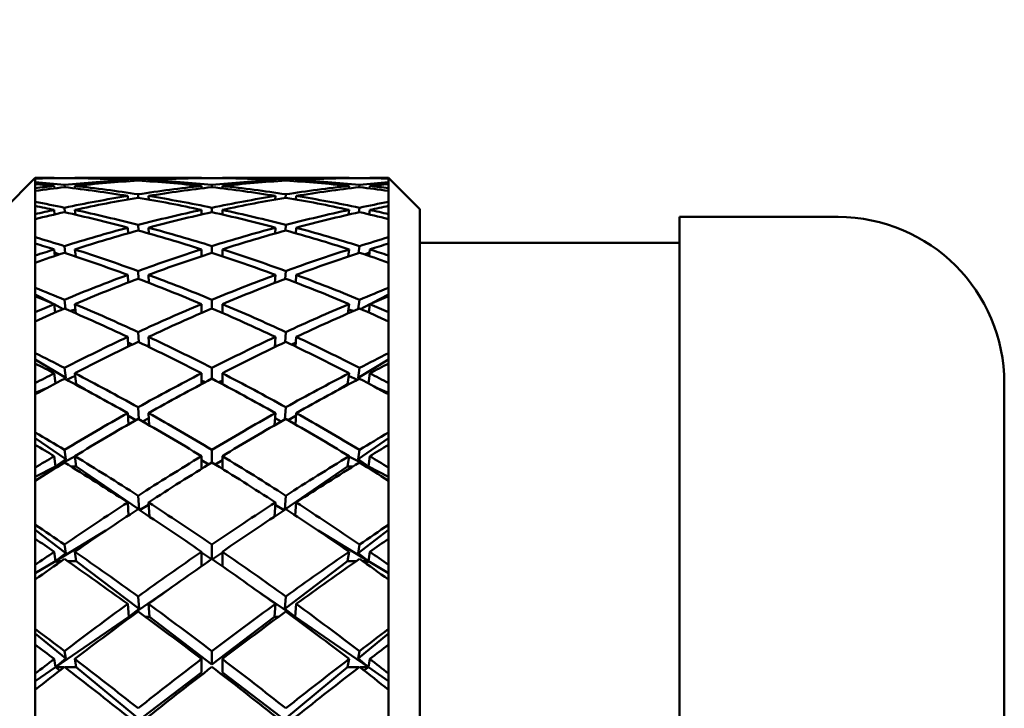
# Model space of a CAD drawing. Header units: inches. Extents: x 0.1 to 33.9, y 0.6 to 21.4.
# Tile 50 of 83: x 11.494 to 11.967, y 15.689 to 16.02. Entities that reach past the tile are written whole.
import ezdxf

# ---------------------------------------------------------------- set-up
doc = ezdxf.new("R2010")
doc.units = ezdxf.units.IN
doc.header["$MEASUREMENT"] = 0
doc.layers.add('Dimension (ANSI)', color=7, linetype='Continuous', lineweight=25)
doc.layers.add('Visible (ANSI)', color=7, linetype='Continuous', lineweight=50)
doc.styles.add('Note Text (ANSI)', font='tahoma.ttf')
doc.dimstyles.new('Default (ANSI)', dxfattribs={"dimtxt": 0.12, "dimasz": 0.098425, "dimexe": 0.125, "dimexo": 0.0625, "dimgap": 0.031496, "dimtad": 0, "dimtih": 1, "dimtoh": 1, "dimrnd": 1e-08, "dimzin": 4, "dimdsep": 46, "dimtxsty": 'Note Text (ANSI)', "dimcen": 0.09, "dimdle": 0.393701, "dimclrd": 256, "dimclre": 256, "dimclrt": 256, "dimadec": 0, "dimazin": 1, "dimtfac": 1, "dimtofl": 0, "dimtmove": 0, "dimatfit": 3, "dimfxl": 1, "dimtolj": 1, "dimtzin": 4, "dimlwd": -1, "dimlwe": -1, "dimarcsym": 0})

# ---------------------------------------------------------------- blocks, each defined once
blk = doc.blocks.new('*D11')
at = {"layer": 'Defpoints', "color": 0, "transparency": 16777216}
for p in [(8.22876, 20.39973), (17.40335, 20.39973), (17.00965, 15.28753)]:
    blk.add_point(p, dxfattribs=at)
at = {"layer": 'Dimension (ANSI)', "transparency": 16777216}
for p, q in [((8.29126, 20.39973), (17.52835, 20.39973)), ((17.40335, 20.3013), (17.40335, 17.93657)), ((17.40335, 15.38595), (17.40335, 17.75068)), ((17.07215, 15.28753), (17.52835, 15.28753))]:
    blk.add_line(p, q, dxfattribs=at)
for points in [[(17.38694, 20.3013), (17.41975, 20.3013), (17.40335, 20.39973)], [(17.38694, 15.38595), (17.41975, 15.38595), (17.40335, 15.28753)]]:
    blk.add_solid(points, dxfattribs=at)
at = {"layer": 'Dimension (ANSI)', "transparency": 16777216, "insert": (17.2549, 17.90508), "char_height": 0.12, "attachment_point": 1, "style": 'Note Text (ANSI)'}
blk.add_mtext('\\A1;5.11', dxfattribs=at)

msp = doc.modelspace()

# ---------------------------------------------------------------- linework, layer by layer
at = {"layer": 'Visible (ANSI)'}
for p, q in [((11.48604, 15.92878), (11.50104, 15.94378)), ((11.50104, 15.94378), (11.50104, 15.94372)), ((11.50104, 15.94378), (11.51008, 15.94378)), ((11.50104, 15.94372), (11.50104, 15.9435)), ((11.50104, 15.9435), (11.50104, 15.94173)), ((11.50104, 15.94173), (11.50104, 15.94085)), ((11.51008, 15.94378), (11.51009, 15.9437)), ((11.52008, 15.94378), (11.52009, 15.9437)), ((11.52008, 15.94378), (11.58104, 15.94378)), ((11.54551, 15.94282), (11.54554, 15.9422)), ((11.55054, 15.94253), (11.55051, 15.94307)), ((11.55551, 15.94282), (11.55554, 15.9422)), ((11.58104, 15.94378), (11.58104, 15.9437)), ((11.59104, 15.9437), (11.59104, 15.94378)), ((11.59104, 15.94378), (11.65199, 15.94378)), ((11.61653, 15.9422), (11.61657, 15.94282)), ((11.62156, 15.94307), (11.62153, 15.94253)), ((11.62653, 15.9422), (11.62657, 15.94282)), ((11.65198, 15.9437), (11.65199, 15.94378)), ((11.66198, 15.9437), (11.66199, 15.94378)), ((11.66199, 15.94378), (11.67104, 15.94378)), ((11.67104, 15.94372), (11.67104, 15.94378)), ((11.68604, 15.92878), (11.67104, 15.94378)), ((11.67104, 15.9435), (11.67104, 15.94372)), ((11.67104, 15.94173), (11.67104, 15.9435)), ((11.67104, 15.94085), (11.67104, 15.94173)), ((11.50104, 15.94085), (11.50104, 15.93889)), ((11.50104, 15.93889), (11.50104, 15.93758)), ((11.50104, 15.93758), (11.50104, 15.93229)), ((11.51008, 15.93993), (11.51021, 15.93878)), ((11.51521, 15.93936), (11.51509, 15.94046)), ((11.52008, 15.93993), (11.52021, 15.93875)), ((11.58104, 15.93993), (11.58104, 15.93878)), ((11.58604, 15.94045), (11.58604, 15.93937)), ((11.59104, 15.93878), (11.59104, 15.93993)), ((11.65186, 15.93875), (11.65199, 15.93993)), ((11.65699, 15.94046), (11.65687, 15.93936)), ((11.66186, 15.93878), (11.66199, 15.93993)), ((11.67104, 15.93889), (11.67104, 15.94085)), ((11.67104, 15.93758), (11.67104, 15.93889)), ((11.67104, 15.93229), (11.67104, 15.93758)), ((11.50104, 15.93229), (11.50104, 15.93033)), ((11.54551, 15.93513), (11.5456, 15.93345)), ((11.5506, 15.93429), (11.55051, 15.93593)), ((11.55551, 15.93513), (11.5556, 15.93342)), ((11.61647, 15.93342), (11.61657, 15.93513)), ((11.62156, 15.93593), (11.62147, 15.93429)), ((11.62647, 15.93345), (11.62657, 15.93513)), ((11.67104, 15.93033), (11.67104, 15.93229)), ((11.50104, 15.93033), (11.50104, 15.92642)), ((11.51008, 15.92844), (11.51033, 15.92625)), ((11.51533, 15.92728), (11.51509, 15.9295)), ((11.52008, 15.92844), (11.52034, 15.92614)), ((11.58104, 15.92844), (11.58104, 15.92621)), ((11.58604, 15.92949), (11.58604, 15.92734)), ((11.59104, 15.92621), (11.59104, 15.92844)), ((11.65174, 15.92614), (11.65199, 15.92844)), ((11.65699, 15.9295), (11.65674, 15.92728)), ((11.66175, 15.92625), (11.66199, 15.92844)), ((11.67104, 15.92642), (11.67104, 15.93033)), ((11.68604, 15.92878), (11.68604, 14.89359)), ((11.50104, 15.92642), (11.50104, 15.92404)), ((11.50104, 15.92404), (11.50104, 15.91529)), ((11.67104, 15.92404), (11.67104, 15.92642)), ((11.67104, 15.91529), (11.67104, 15.92404)), ((11.81104, 14.65003), (11.81104, 15.92503)), ((11.81104, 15.92503), (11.88729, 15.92503)), ((11.54551, 15.91986), (11.54566, 15.91715)), ((11.55066, 15.91846), (11.55051, 15.92118)), ((11.55551, 15.91986), (11.55566, 15.91706)), ((11.61641, 15.91706), (11.61657, 15.91986)), ((11.62156, 15.92118), (11.62141, 15.91846)), ((11.62641, 15.91715), (11.62657, 15.91986)), ((11.50104, 15.91529), (11.50104, 15.91228)), ((11.67104, 15.91228), (11.67104, 15.91529)), ((11.50104, 15.91228), (11.50104, 15.90646)), ((11.51008, 15.90943), (11.51044, 15.90626)), ((11.51547, 15.90768), (11.51509, 15.91101)), ((11.52008, 15.90943), (11.52047, 15.90601)), ((11.58104, 15.90943), (11.58104, 15.90616)), ((11.58604, 15.91101), (11.58604, 15.90781)), ((11.59104, 15.90616), (11.59104, 15.90943)), ((11.6516, 15.90601), (11.65199, 15.90943)), ((11.65699, 15.91101), (11.65661, 15.90768)), ((11.66163, 15.90626), (11.66199, 15.90943)), ((11.67104, 15.90646), (11.67104, 15.91228)), ((11.68604, 15.91253), (11.81104, 15.91253)), ((11.50104, 15.90646), (11.50104, 15.90303)), ((11.51025, 15.90797), (11.51261, 15.90698)), ((11.65947, 15.90698), (11.66182, 15.90797)), ((11.67104, 15.90303), (11.67104, 15.90646)), ((11.50104, 15.90303), (11.50104, 15.89093)), ((11.67104, 15.89093), (11.67104, 15.90303)), ((11.54551, 15.89717), (11.54572, 15.89347)), ((11.55073, 15.89522), (11.55051, 15.89901)), ((11.55551, 15.89717), (11.55573, 15.89331)), ((11.61634, 15.89331), (11.61657, 15.89717)), ((11.62156, 15.89901), (11.62134, 15.89522)), ((11.62635, 15.89347), (11.62657, 15.89717)), ((11.50104, 15.89093), (11.50104, 15.88689)), ((11.67104, 15.88689), (11.67104, 15.89093)), ((11.50104, 15.88767), (11.50884, 15.88365)), ((11.50104, 15.88689), (11.50104, 15.87924)), ((11.51562, 15.88077), (11.51509, 15.88522)), ((11.58604, 15.88521), (11.58604, 15.88101)), ((11.65699, 15.88522), (11.65646, 15.88077)), ((11.66323, 15.88365), (11.67104, 15.88767)), ((11.67104, 15.87924), (11.67104, 15.88689)), ((11.51008, 15.88313), (11.51057, 15.87904)), ((11.5101, 15.883), (11.51449, 15.88074)), ((11.51789, 15.87979), (11.52039, 15.88058)), ((11.52008, 15.88313), (11.52062, 15.8786)), ((11.58104, 15.88313), (11.58104, 15.87886)), ((11.59104, 15.87886), (11.59104, 15.88313)), ((11.65145, 15.8786), (11.65199, 15.88313)), ((11.65169, 15.88058), (11.65418, 15.87979)), ((11.65759, 15.88074), (11.66197, 15.883)), ((11.6615, 15.87904), (11.66199, 15.88313)), ((11.50104, 15.87924), (11.50104, 15.87481)), ((11.67104, 15.87481), (11.67104, 15.87924)), ((11.50104, 15.87481), (11.50104, 15.8595)), ((11.67104, 15.8595), (11.67104, 15.87481)), ((11.54551, 15.86733), (11.54579, 15.86271)), ((11.5508, 15.86483), (11.55051, 15.86966)), ((11.55551, 15.86733), (11.55581, 15.86243)), ((11.61626, 15.86243), (11.61657, 15.86733)), ((11.62156, 15.86966), (11.62127, 15.86483)), ((11.62628, 15.86271), (11.62657, 15.86733)), ((11.54567, 15.86466), (11.54769, 15.86362)), ((11.55467, 15.86298), (11.55575, 15.86343)), ((11.61633, 15.86343), (11.6174, 15.86298)), ((11.62439, 15.86362), (11.6264, 15.86466)), ((11.50104, 15.8595), (11.50104, 15.85448)), ((11.50104, 15.85647), (11.51569, 15.8476)), ((11.65638, 15.8476), (11.67104, 15.85647)), ((11.67104, 15.85448), (11.67104, 15.8595)), ((11.50104, 15.85448), (11.50104, 15.84509)), ((11.51569, 15.8476), (11.51509, 15.85242)), ((11.58604, 15.8524), (11.58604, 15.84725)), ((11.65699, 15.85242), (11.65638, 15.8476)), ((11.67104, 15.84509), (11.67104, 15.85448)), ((11.51008, 15.84984), (11.5107, 15.84492)), ((11.51509, 15.84723), (11.51569, 15.8476)), ((11.51601, 15.84675), (11.52025, 15.84853)), ((11.52008, 15.84984), (11.52075, 15.84454)), ((11.58104, 15.84984), (11.58104, 15.84462)), ((11.59104, 15.84462), (11.59104, 15.84984)), ((11.65132, 15.84454), (11.65199, 15.84984)), ((11.65182, 15.84853), (11.65606, 15.84675)), ((11.65638, 15.8476), (11.65698, 15.84723)), ((11.66137, 15.84492), (11.66199, 15.84984)), ((11.50104, 15.84509), (11.50104, 15.83971)), ((11.50104, 15.84046), (11.50723, 15.84306)), ((11.52075, 15.84454), (11.52019, 15.84454)), ((11.52075, 15.84454), (11.52498, 15.84198)), ((11.58104, 15.84643), (11.58277, 15.84554)), ((11.5893, 15.84554), (11.59104, 15.84643)), ((11.64709, 15.84198), (11.65132, 15.84454)), ((11.65188, 15.84454), (11.65132, 15.84454)), ((11.66484, 15.84306), (11.67104, 15.84046)), ((11.67104, 15.83971), (11.67104, 15.84509)), ((11.96729, 15.84503), (11.96729, 14.73003)), ((11.50104, 15.83971), (11.50104, 15.82136)), ((11.67104, 15.82136), (11.67104, 15.83971)), ((11.55089, 15.82766), (11.55051, 15.83349)), ((11.62156, 15.83349), (11.62118, 15.82766)), ((11.54551, 15.8307), (11.54587, 15.82522)), ((11.54559, 15.82951), (11.54936, 15.82722)), ((11.55267, 15.82665), (11.55567, 15.8282)), ((11.55551, 15.8307), (11.55589, 15.8248)), ((11.61618, 15.8248), (11.61657, 15.8307)), ((11.6164, 15.8282), (11.61941, 15.82665)), ((11.62271, 15.82722), (11.62649, 15.82951)), ((11.62621, 15.82522), (11.62657, 15.8307)), ((11.50104, 15.82136), (11.50104, 15.81543)), ((11.50104, 15.8186), (11.51569, 15.80852)), ((11.65638, 15.80852), (11.67104, 15.8186)), ((11.67104, 15.81543), (11.67104, 15.82136)), ((11.50104, 15.81543), (11.50104, 15.8044)), ((11.67104, 15.8044), (11.67104, 15.81543)), ((11.51008, 15.80997), (11.51075, 15.80504)), ((11.51075, 15.80504), (11.5201, 15.80986)), ((11.51569, 15.80852), (11.51509, 15.81299)), ((11.52008, 15.80997), (11.52075, 15.80504)), ((11.58104, 15.80997), (11.58104, 15.80385)), ((11.58604, 15.81298), (11.58604, 15.80692)), ((11.59104, 15.80385), (11.59104, 15.80997)), ((11.65132, 15.80504), (11.65199, 15.80997)), ((11.65197, 15.80986), (11.66132, 15.80504)), ((11.65699, 15.81299), (11.65638, 15.80852)), ((11.66132, 15.80504), (11.66199, 15.80997)), ((11.50104, 15.80003), (11.51075, 15.80504)), ((11.50104, 15.8044), (11.50104, 15.79813)), ((11.51075, 15.80504), (11.51569, 15.80852)), ((11.51075, 15.80504), (11.51146, 15.80467)), ((11.51206, 15.80504), (11.51075, 15.80504)), ((11.52075, 15.80504), (11.51812, 15.80504)), ((11.52075, 15.80504), (11.55098, 15.78425)), ((11.58104, 15.80806), (11.58448, 15.80597)), ((11.58759, 15.80597), (11.59104, 15.80806)), ((11.62109, 15.78425), (11.65132, 15.80504)), ((11.65395, 15.80504), (11.65132, 15.80504)), ((11.65638, 15.80852), (11.66132, 15.80504)), ((11.66132, 15.80504), (11.66001, 15.80504)), ((11.66061, 15.80467), (11.66132, 15.80504)), ((11.66132, 15.80504), (11.67104, 15.80003)), ((11.67104, 15.79813), (11.67104, 15.8044)), ((11.50104, 15.79813), (11.50104, 15.77696)), ((11.67104, 15.77696), (11.67104, 15.79813)), ((11.55098, 15.78425), (11.55051, 15.79093)), ((11.62156, 15.79093), (11.62109, 15.78425)), ((11.54551, 15.7877), (11.54595, 15.78145)), ((11.55123, 15.78397), (11.55559, 15.7866)), ((11.55551, 15.7877), (11.556, 15.78084)), ((11.61608, 15.78084), (11.61657, 15.7877)), ((11.61649, 15.7866), (11.62084, 15.78397)), ((11.62612, 15.78145), (11.62657, 15.7877)), ((11.5509, 15.78419), (11.55098, 15.78425)), ((11.62109, 15.78425), (11.62118, 15.78419)), ((11.50104, 15.77696), (11.50104, 15.77018)), ((11.67104, 15.77018), (11.67104, 15.77696)), ((11.50104, 15.7745), (11.51569, 15.76333)), ((11.51075, 15.75947), (11.53498, 15.77413)), ((11.63709, 15.77413), (11.66132, 15.75947)), ((11.65638, 15.76333), (11.67104, 15.7745)), ((11.50104, 15.77018), (11.50104, 15.75766)), ((11.51569, 15.76333), (11.51509, 15.76741)), ((11.58604, 15.76739), (11.58604, 15.76051)), ((11.65699, 15.76741), (11.65638, 15.76333)), ((11.67104, 15.75766), (11.67104, 15.77018)), ((11.51008, 15.76396), (11.51075, 15.75947)), ((11.51075, 15.75947), (11.51569, 15.76333)), ((11.52008, 15.76396), (11.52075, 15.75947)), ((11.58104, 15.76396), (11.58104, 15.75703)), ((11.58104, 15.76358), (11.58577, 15.76033)), ((11.5863, 15.76033), (11.59104, 15.76358)), ((11.59104, 15.75703), (11.59104, 15.76396)), ((11.65132, 15.75947), (11.65199, 15.76396)), ((11.65638, 15.76333), (11.66132, 15.75947)), ((11.66132, 15.75947), (11.66199, 15.76396)), ((11.50104, 15.75359), (11.51075, 15.75947)), ((11.50104, 15.75766), (11.50104, 15.75056)), ((11.51075, 15.75947), (11.51228, 15.75853)), ((11.51362, 15.75947), (11.51075, 15.75947)), ((11.52075, 15.75947), (11.51655, 15.75947)), ((11.52075, 15.75947), (11.55098, 15.73643)), ((11.62109, 15.73643), (11.65132, 15.75947)), ((11.65552, 15.75947), (11.65132, 15.75947)), ((11.66132, 15.75947), (11.65845, 15.75947)), ((11.6598, 15.75853), (11.66132, 15.75947)), ((11.66132, 15.75947), (11.67104, 15.75359)), ((11.67104, 15.75056), (11.67104, 15.75766)), ((11.50104, 15.75056), (11.50104, 15.72682)), ((11.67104, 15.72682), (11.67104, 15.75056)), ((11.546, 15.73261), (11.56473, 15.74549)), ((11.60734, 15.74549), (11.62608, 15.73261)), ((11.54551, 15.73883), (11.546, 15.73261)), ((11.55098, 15.73643), (11.55051, 15.74245)), ((11.55551, 15.73883), (11.556, 15.73261)), ((11.61608, 15.73261), (11.61657, 15.73883)), ((11.62156, 15.74245), (11.62109, 15.73643)), ((11.62608, 15.73261), (11.62657, 15.73883)), ((11.546, 15.73261), (11.55098, 15.73643)), ((11.62109, 15.73643), (11.62608, 15.73261)), ((11.51075, 15.70837), (11.546, 15.73261)), ((11.546, 15.73261), (11.54652, 15.73225)), ((11.547, 15.73261), (11.546, 15.73261)), ((11.556, 15.73261), (11.55402, 15.73261)), ((11.556, 15.73261), (11.58604, 15.70971)), ((11.58604, 15.70971), (11.61608, 15.73261)), ((11.61805, 15.73261), (11.61608, 15.73261)), ((11.62608, 15.73261), (11.62507, 15.73261)), ((11.62556, 15.73225), (11.62608, 15.73261)), ((11.62608, 15.73261), (11.66132, 15.70837)), ((11.50104, 15.72682), (11.50104, 15.71928)), ((11.50104, 15.72469), (11.51569, 15.71256)), ((11.65638, 15.71256), (11.67104, 15.72469)), ((11.67104, 15.71928), (11.67104, 15.72682)), ((11.50104, 15.71928), (11.50104, 15.70539)), ((11.67104, 15.70539), (11.67104, 15.71928)), ((11.51569, 15.71256), (11.51509, 15.7162)), ((11.58604, 15.71618), (11.58604, 15.70971)), ((11.65699, 15.7162), (11.65638, 15.71256)), ((11.51008, 15.71238), (11.51075, 15.70837)), ((11.51075, 15.70837), (11.51569, 15.71256)), ((11.52008, 15.71238), (11.52075, 15.70837)), ((11.58104, 15.71238), (11.58104, 15.7059)), ((11.59104, 15.7059), (11.59104, 15.71238)), ((11.65132, 15.70837), (11.65199, 15.71238)), ((11.65638, 15.71256), (11.66132, 15.70837)), ((11.66132, 15.70837), (11.66199, 15.71238)), ((11.50104, 15.70169), (11.51075, 15.70837)), ((11.50104, 15.70539), (11.50104, 15.69757)), ((11.51075, 15.70837), (11.51291, 15.70685)), ((11.51488, 15.70837), (11.51075, 15.70837)), ((11.52075, 15.70837), (11.51529, 15.70837)), ((11.52075, 15.70837), (11.55098, 15.68335)), ((11.546, 15.6792), (11.58104, 15.7059)), ((11.59104, 15.7059), (11.62608, 15.6792)), ((11.62109, 15.68335), (11.65132, 15.70837)), ((11.65678, 15.70837), (11.65132, 15.70837)), ((11.66132, 15.70837), (11.6572, 15.70837)), ((11.65916, 15.70685), (11.66132, 15.70837)), ((11.66132, 15.70837), (11.67104, 15.70169)), ((11.67104, 15.69757), (11.67104, 15.70539)), ((11.50104, 15.69757), (11.50104, 15.67153)), ((11.67104, 15.67153), (11.67104, 15.69757))]:
    msp.add_line(p, q, dxfattribs=at)
for centre, radius, start, end in [((11.58104, 15.28753), 0.65625, 93.10345, 95.76778), ((11.59104, 15.28753), 0.65625, 93.54063, 96.2069), ((11.58104, 15.28753), 0.65625, 90, 92.66626), ((11.59104, 15.28753), 0.65625, 90.43654, 93.10345), ((11.58104, 15.28753), 0.65625, 86.89655, 89.56346), ((11.59104, 15.28753), 0.65625, 87.33374, 90), ((11.58104, 15.28753), 0.65625, 83.7931, 86.45937), ((11.59104, 15.28753), 0.65625, 84.23222, 86.89655), ((11.58104, 15.28753), 0.65625, 96.2069, 97.00204), ((11.59104, 15.28753), 0.65625, 96.64601, 97.88255), ((11.58104, 15.28753), 0.65625, 82.11745, 83.35399), ((11.59104, 15.28753), 0.65625, 82.99796, 83.7931), ((11.88729, 15.84503), 0.08, 0, 90)]:
    msp.add_arc(centre, radius, start, end, dxfattribs=at)
for centre, major_axis, ratio, start_param, end_param in [((11.58104, 15.28753), (0.48848, -0.48848), 0.89714, 2.41036, 2.424238), ((11.59104, 15.28753), (-0.48848, 0.48848), 0.89714, 5.559617, 5.581198), ((11.59104, 15.28753), (-0.51149, 0.51149), 0.803822, 5.505451, 5.527033), ((11.58104, 15.28753), (0.48848, -0.48848), 0.89714, 2.356194, 2.402696), ((11.59104, 15.28753), (-0.48848, 0.48848), 0.89714, 5.505417, 5.551953), ((11.58104, 15.28753), (0.48848, -0.48848), 0.89714, 2.302029, 2.348564), ((11.59104, 15.28753), (-0.48848, 0.48848), 0.89714, 5.451241, 5.497787), ((11.58104, 15.28753), (-0.48848, -0.48848), 0.89714, 3.926991, 3.973537), ((11.59104, 15.28753), (0.48848, 0.48848), 0.89714, 0.793028, 0.839564), ((11.58104, 15.28753), (-0.48848, -0.48848), 0.89714, 3.872825, 3.919361), ((11.59104, 15.28753), (0.48848, 0.48848), 0.89714, 0.738897, 0.785398), ((11.58104, 15.28753), (-0.48848, -0.48848), 0.89714, 3.84358, 3.865161), ((11.58104, 15.28753), (-0.51149, -0.51149), 0.803822, 3.897745, 3.919327), ((11.59104, 15.28753), (0.48848, 0.48848), 0.89714, 0.717355, 0.731233), ((11.58104, 15.28753), (0.51149, -0.51149), 0.803822, 2.356194, 2.370072), ((11.58104, 15.28753), (0.51149, -0.51149), 0.803822, 2.302029, 2.34853), ((11.59104, 15.28753), (-0.51149, 0.51149), 0.803822, 5.451252, 5.497787), ((11.58104, 15.28753), (-0.48848, -0.48848), 0.89714, 3.981156, 4.027691), ((11.59104, 15.28753), (0.48848, 0.48848), 0.89714, 0.847183, 0.893729), ((11.58104, 15.28753), (0.48848, -0.48848), 0.89714, 2.247864, 2.29441), ((11.59104, 15.28753), (-0.48848, 0.48848), 0.89714, 5.397087, 5.443622), ((11.58104, 15.28753), (-0.51149, -0.51149), 0.803822, 3.926991, 3.973526), ((11.59104, 15.28753), (0.51149, 0.51149), 0.803822, 0.793062, 0.839564), ((11.59104, 15.28753), (0.51149, 0.51149), 0.803822, 0.77152, 0.785398), ((11.59104, 15.28753), (-0.533, 0.533), 0.718299, 5.451286, 5.472867), ((11.58104, 15.28753), (-0.48848, -0.48848), 0.89714, 4.035322, 4.081823), ((11.59104, 15.28753), (0.48848, 0.48848), 0.89714, 0.901359, 0.947894), ((11.58104, 15.28753), (0.51149, -0.51149), 0.803822, 2.247864, 2.294399), ((11.59104, 15.28753), (-0.51149, 0.51149), 0.803822, 5.397075, 5.443622), ((11.58104, 15.28753), (-0.51149, -0.51149), 0.803822, 3.981156, 4.027702), ((11.59104, 15.28753), (0.51149, 0.51149), 0.803822, 0.847194, 0.893729), ((11.58104, 15.28753), (0.48848, -0.48848), 0.89714, 2.193698, 2.240233), ((11.59104, 15.28753), (-0.48848, 0.48848), 0.89714, 5.342955, 5.389456), ((11.58104, 15.28753), (-0.533, -0.533), 0.718299, 3.951911, 3.973492), ((11.58104, 15.28753), (0.533, -0.533), 0.718299, 2.302029, 2.315907), ((11.58104, 15.28753), (-0.48848, -0.48848), 0.89714, 4.089487, 4.103365), ((11.59104, 15.28753), (-0.533, 0.533), 0.718299, 5.397087, 5.443622), ((11.58104, 15.28753), (-0.51149, -0.51149), 0.803822, 4.035322, 4.081857), ((11.59104, 15.28753), (-0.51149, 0.51149), 0.803822, 5.342921, 5.389456), ((11.58104, 15.28753), (-0.533, -0.533), 0.718299, 3.981156, 4.027691), ((11.59104, 15.28753), (0.533, 0.533), 0.718299, 0.825686, 0.839564), ((11.59104, 15.28753), (-0.48848, 0.48848), 0.89714, 5.321413, 5.335291), ((11.59104, 15.28753), (0.48848, 0.48848), 0.89714, 0.955558, 0.97714), ((11.58104, 15.28753), (0.533, -0.533), 0.718299, 2.247864, 2.294365), ((11.59104, 15.28753), (0.51149, 0.51149), 0.803822, 0.901348, 0.947894), ((11.58104, 15.28753), (0.51149, -0.51149), 0.803822, 2.193698, 2.240245), ((11.59104, 15.28753), (0.533, 0.533), 0.718299, 0.847228, 0.893729), ((11.58104, 15.28753), (0.48848, -0.48848), 0.89714, 2.164453, 2.186034), ((11.58104, 15.28753), (-0.51149, -0.51149), 0.803822, 4.089487, 4.135988), ((11.59104, 15.28753), (0.51149, 0.51149), 0.803822, 0.955525, 1.00206), ((11.58104, 15.28753), (0.533, -0.533), 0.718299, 2.193698, 2.240233), ((11.59104, 15.28753), (-0.533, 0.533), 0.718299, 5.34291, 5.389456), ((11.58104, 15.28753), (-0.533, -0.533), 0.718299, 4.035322, 4.081868), ((11.59104, 15.28753), (0.533, 0.533), 0.718299, 0.901359, 0.947894), ((11.58104, 15.28753), (0.51149, -0.51149), 0.803822, 2.139533, 2.186068), ((11.59104, 15.28753), (-0.51149, 0.51149), 0.803822, 5.28879, 5.335291), ((11.59104, 15.28753), (-0.55294, 0.55294), 0.639188, 5.39712, 5.418702), ((11.58104, 15.28753), (-0.55294, -0.55294), 0.639188, 4.006076, 4.027658), ((11.58104, 15.28753), (0.55294, -0.55294), 0.639188, 2.247864, 2.261742), ((11.58104, 15.28753), (-0.51149, -0.51149), 0.803822, 4.143652, 4.15753), ((11.59104, 15.28753), (-0.55294, 0.55294), 0.639188, 5.342921, 5.389456), ((11.58104, 15.28753), (-0.533, -0.533), 0.718299, 4.089487, 4.136022), ((11.59104, 15.28753), (-0.533, 0.533), 0.718299, 5.288756, 5.335291), ((11.58104, 15.28753), (-0.55294, -0.55294), 0.639188, 4.035322, 4.081857), ((11.59104, 15.28753), (0.55294, 0.55294), 0.639188, 0.879851, 0.893729), ((11.59104, 15.28753), (-0.51149, 0.51149), 0.803822, 5.267248, 5.281126), ((11.59104, 15.28753), (0.51149, 0.51149), 0.803822, 1.009724, 1.031305), ((11.58104, 15.28753), (0.55294, -0.55294), 0.639188, 2.193698, 2.2402), ((11.59104, 15.28753), (0.533, 0.533), 0.718299, 0.955513, 1.00206), ((11.58104, 15.28753), (0.533, -0.533), 0.718299, 2.139533, 2.186079), ((11.59104, 15.28753), (0.55294, 0.55294), 0.639188, 0.901393, 0.947894), ((11.58104, 15.28753), (0.51149, -0.51149), 0.803822, 2.110287, 2.131869), ((11.58104, 15.28753), (-0.533, -0.533), 0.718299, 4.143652, 4.190154), ((11.59104, 15.28753), (0.533, 0.533), 0.718299, 1.00969, 1.056225), ((11.58104, 15.28753), (0.55294, -0.55294), 0.639188, 2.139533, 2.186068), ((11.59104, 15.28753), (-0.55294, 0.55294), 0.639188, 5.288745, 5.335291), ((11.58104, 15.28753), (-0.55294, -0.55294), 0.639188, 4.089487, 4.136033), ((11.59104, 15.28753), (0.55294, 0.55294), 0.639188, 0.955525, 1.00206), ((11.58104, 15.28753), (0.533, -0.533), 0.718299, 2.085368, 2.131903), ((11.59104, 15.28753), (-0.533, 0.533), 0.718299, 5.234624, 5.281126), ((11.59104, 15.28753), (-0.57127, 0.57127), 0.565376, 5.342955, 5.364537), ((11.58104, 15.28753), (-0.57127, -0.57127), 0.565376, 4.060241, 4.081823), ((11.58104, 15.28753), (0.57127, -0.57127), 0.565376, 2.193698, 2.207576), ((11.59104, 15.28753), (0.57127, 0.57127), 0.565376, 0.934016, 0.947894), ((11.58104, 15.28753), (-0.533, -0.533), 0.718299, 4.197818, 4.211696), ((11.59104, 15.28753), (0.533, 0.533), 0.718299, 1.063889, 1.085471), ((11.58104, 15.28753), (0.57127, -0.57127), 0.565376, 2.139533, 2.186034), ((11.59104, 15.28753), (-0.57127, 0.57127), 0.565376, 5.288756, 5.335291), ((11.58104, 15.28753), (-0.55294, -0.55294), 0.639188, 4.143652, 4.190187), ((11.59104, 15.28753), (0.55294, 0.55294), 0.639188, 1.009679, 1.056225), ((11.58104, 15.28753), (0.55294, -0.55294), 0.639188, 2.085368, 2.131914), ((11.59104, 15.28753), (-0.55294, 0.55294), 0.639188, 5.234591, 5.281126), ((11.58104, 15.28753), (-0.57127, -0.57127), 0.565376, 4.089487, 4.136022), ((11.59104, 15.28753), (0.57127, 0.57127), 0.565376, 0.955558, 1.00206), ((11.58104, 15.28753), (0.533, -0.533), 0.718299, 2.056122, 2.077703), ((11.59104, 15.28753), (-0.533, 0.533), 0.718299, 5.213082, 5.22696), ((11.58104, 15.28753), (-0.55294, -0.55294), 0.639188, 4.197818, 4.244319), ((11.59104, 15.28753), (-0.57127, 0.57127), 0.565376, 5.234579, 5.281126), ((11.58104, 15.28753), (-0.57127, -0.57127), 0.565376, 4.143652, 4.190199), ((11.59104, 15.28753), (-0.55294, 0.55294), 0.639188, 5.180459, 5.22696), ((11.59104, 15.28753), (0.55294, 0.55294), 0.639188, 1.063855, 1.110391), ((11.58104, 15.28753), (0.57127, -0.57127), 0.565376, 2.085368, 2.131903), ((11.59104, 15.28753), (0.57127, 0.57127), 0.565376, 1.00969, 1.056225), ((11.58104, 15.28753), (0.55294, -0.55294), 0.639188, 2.031202, 2.077737), ((11.59104, 15.28753), (-0.58792, 0.58792), 0.495954, 5.28879, 5.310371), ((11.58104, 15.28753), (-0.58792, -0.58792), 0.495954, 4.114407, 4.135988), ((11.58104, 15.28753), (0.58792, -0.58792), 0.495954, 2.139533, 2.153411), ((11.59104, 15.28753), (0.58792, 0.58792), 0.495954, 0.988182, 1.00206), ((11.58104, 15.28753), (-0.55294, -0.55294), 0.639188, 4.251983, 4.265861), ((11.59104, 15.28753), (0.55294, 0.55294), 0.639188, 1.118055, 1.139636), ((11.58104, 15.28753), (0.58792, -0.58792), 0.495954, 2.085368, 2.131869), ((11.59104, 15.28753), (-0.58792, 0.58792), 0.495954, 5.234591, 5.281126), ((11.58104, 15.28753), (-0.57127, -0.57127), 0.565376, 4.197818, 4.244353), ((11.59104, 15.28753), (0.57127, 0.57127), 0.565376, 1.063844, 1.110391), ((11.58104, 15.28753), (0.57127, -0.57127), 0.565376, 2.031202, 2.077748), ((11.59104, 15.28753), (-0.57127, 0.57127), 0.565376, 5.180425, 5.22696), ((11.58104, 15.28753), (-0.58792, -0.58792), 0.495954, 4.143652, 4.190187), ((11.59104, 15.28753), (0.58792, 0.58792), 0.495954, 1.009724, 1.056225), ((11.58104, 15.28753), (0.55294, -0.55294), 0.639188, 2.001956, 2.023538), ((11.59104, 15.28753), (-0.55294, 0.55294), 0.639188, 5.158917, 5.172795), ((11.58104, 15.28753), (-0.57127, -0.57127), 0.565376, 4.251983, 4.298485), ((11.59104, 15.28753), (-0.58792, 0.58792), 0.495954, 5.180414, 5.22696), ((11.58104, 15.28753), (-0.58792, -0.58792), 0.495954, 4.197818, 4.244364), ((11.59104, 15.28753), (-0.57127, 0.57127), 0.565376, 5.126293, 5.172795), ((11.59104, 15.28753), (0.57127, 0.57127), 0.565376, 1.118021, 1.164556), ((11.58104, 15.28753), (0.58792, -0.58792), 0.495954, 2.031202, 2.077737), ((11.59104, 15.28753), (0.58792, 0.58792), 0.495954, 1.063855, 1.110391), ((11.58104, 15.28753), (0.57127, -0.57127), 0.565376, 1.977037, 2.023572), ((11.59104, 15.28753), (-0.60284, 0.60284), 0.430169, 5.234624, 5.256206), ((11.58104, 15.28753), (-0.60284, -0.60284), 0.430169, 4.168572, 4.190154), ((11.58104, 15.28753), (0.60284, -0.60284), 0.430169, 2.085368, 2.099245), ((11.59104, 15.28753), (0.60284, 0.60284), 0.430169, 1.042347, 1.056225), ((11.58104, 15.28753), (-0.57127, -0.57127), 0.565376, 4.306149, 4.320027), ((11.59104, 15.28753), (-0.60284, 0.60284), 0.430169, 5.180425, 5.22696), ((11.58104, 15.28753), (-0.58792, -0.58792), 0.495954, 4.251983, 4.298518), ((11.59104, 15.28753), (-0.58792, 0.58792), 0.495954, 5.12626, 5.172795), ((11.58104, 15.28753), (-0.60284, -0.60284), 0.430169, 4.197818, 4.244353), ((11.59104, 15.28753), (-0.57127, 0.57127), 0.565376, 5.104751, 5.118629), ((11.59104, 15.28753), (0.57127, 0.57127), 0.565376, 1.17222, 1.193802), ((11.58104, 15.28753), (0.60284, -0.60284), 0.430169, 2.031202, 2.077703), ((11.59104, 15.28753), (0.58792, 0.58792), 0.495954, 1.11801, 1.164556), ((11.58104, 15.28753), (0.58792, -0.58792), 0.495954, 1.977037, 2.023583), ((11.59104, 15.28753), (0.60284, 0.60284), 0.430169, 1.063889, 1.110391), ((11.58104, 15.28753), (0.57127, -0.57127), 0.565376, 1.947791, 1.969373), ((11.58104, 15.28753), (-0.58792, -0.58792), 0.495954, 4.306149, 4.35265), ((11.59104, 15.28753), (-0.60284, 0.60284), 0.430169, 5.126249, 5.172795), ((11.58104, 15.28753), (-0.60284, -0.60284), 0.430169, 4.251983, 4.298529), ((11.59104, 15.28753), (-0.58792, 0.58792), 0.495954, 5.072128, 5.118629), ((11.59104, 15.28753), (0.58792, 0.58792), 0.495954, 1.172186, 1.218721), ((11.58104, 15.28753), (0.60284, -0.60284), 0.430169, 1.977037, 2.023572), ((11.59104, 15.28753), (0.60284, 0.60284), 0.430169, 1.118021, 1.164556), ((11.58104, 15.28753), (0.58792, -0.58792), 0.495954, 1.922871, 1.969406), ((11.59104, 15.28753), (-0.616, 0.616), 0.367382, 5.180459, 5.20204), ((11.58104, 15.28753), (0.616, 0.616), 0.367382, 1.081145, 1.102726), ((11.58104, 15.28753), (-0.616, 0.616), 0.367382, 5.172795, 5.186673), ((11.59104, 15.28753), (0.616, 0.616), 0.367382, 1.096513, 1.110391), ((11.58104, 15.28753), (-0.58792, -0.58792), 0.495954, 4.360314, 4.374192), ((11.59104, 15.28753), (-0.616, 0.616), 0.367382, 5.12626, 5.172795), ((11.58104, 15.28753), (-0.60284, -0.60284), 0.430169, 4.306149, 4.352684), ((11.59104, 15.28753), (-0.60284, 0.60284), 0.430169, 5.072094, 5.118629), ((11.58104, 15.28753), (0.616, 0.616), 0.367382, 1.110391, 1.156926), ((11.59104, 15.28753), (-0.58792, 0.58792), 0.495954, 5.050586, 5.064464), ((11.59104, 15.28753), (0.58792, 0.58792), 0.495954, 1.226385, 1.247967), ((11.58104, 15.28753), (-0.616, 0.616), 0.367382, 5.118629, 5.165131), ((11.59104, 15.28753), (0.60284, 0.60284), 0.430169, 1.172175, 1.218721), ((11.58104, 15.28753), (0.60284, -0.60284), 0.430169, 1.922871, 1.969418), ((11.59104, 15.28753), (0.616, 0.616), 0.367382, 1.118055, 1.164556), ((11.58104, 15.28753), (0.58792, -0.58792), 0.495954, 1.893626, 1.915207), ((11.58104, 15.28753), (-0.60284, -0.60284), 0.430169, 4.360314, 4.406815), ((11.59104, 15.28753), (-0.616, 0.616), 0.367382, 5.072083, 5.118629), ((11.58104, 15.28753), (0.616, 0.616), 0.367382, 1.164556, 1.211102), ((11.59104, 15.28753), (-0.60284, 0.60284), 0.430169, 5.017963, 5.064464), ((11.59104, 15.28753), (0.60284, 0.60284), 0.430169, 1.226352, 1.272887), ((11.58104, 15.28753), (-0.616, 0.616), 0.367382, 5.064464, 5.110999), ((11.59104, 15.28753), (0.616, 0.616), 0.367382, 1.172186, 1.218721), ((11.58104, 15.28753), (0.60284, -0.60284), 0.430169, 1.868706, 1.915241), ((11.59104, 15.28753), (-0.62734, 0.62734), 0.307047, 5.126293, 5.147875), ((11.58104, 15.28753), (0.62734, 0.62734), 0.307047, 1.13531, 1.156892), ((11.58104, 15.28753), (-0.62734, 0.62734), 0.307047, 5.118629, 5.132507), ((11.59104, 15.28753), (0.62734, 0.62734), 0.307047, 1.150678, 1.164556), ((11.58104, 15.28753), (-0.60284, -0.60284), 0.430169, 4.414479, 4.428357), ((11.59104, 15.28753), (-0.62734, 0.62734), 0.307047, 5.072094, 5.118629), ((11.58104, 15.28753), (0.616, 0.616), 0.367382, 1.218721, 1.265256), ((11.59104, 15.28753), (-0.616, 0.616), 0.367382, 5.017929, 5.064464), ((11.58104, 15.28753), (0.62734, 0.62734), 0.307047, 1.164556, 1.211091), ((11.59104, 15.28753), (-0.60284, 0.60284), 0.430169, 4.996421, 5.010299), ((11.59104, 15.28753), (0.60284, 0.60284), 0.430169, 1.280551, 1.302132), ((11.58104, 15.28753), (-0.62734, 0.62734), 0.307047, 5.064464, 5.110965), ((11.59104, 15.28753), (0.616, 0.616), 0.367382, 1.22634, 1.272887), ((11.58104, 15.28753), (-0.616, 0.616), 0.367382, 5.010299, 5.056845), ((11.59104, 15.28753), (0.62734, 0.62734), 0.307047, 1.17222, 1.218721), ((11.58104, 15.28753), (0.60284, -0.60284), 0.430169, 1.83946, 1.861042)]:
    msp.add_ellipse(centre, major_axis=major_axis, ratio=ratio, start_param=start_param, end_param=end_param, dxfattribs=at)

# ---------------------------------------------------------------- dimensions: what is measured, and where the dimension line sits
at = {"layer": 'Dimension (ANSI)'}
dim = msp.add_linear_dim(base=(17.40335, 20.39973), p1=(17.00965, 15.28753), p2=(8.22876, 20.39973), angle=90, dimstyle='Default (ANSI)', override={"dimgap": 0.031496, "dimdec": 2, "dimtol": 0, "dimlim": 0, "dimtp": 0, "dimtm": 0, "dimtdec": 2, "dimatfit": 1}, dxfattribs=at)
dim.commit()
dim.dimension.update_dxf_attribs({"geometry": '*D11', "text_midpoint": (17.40335, 17.84363), "dimtype": 160})

doc.saveas('drawing.dxf')
